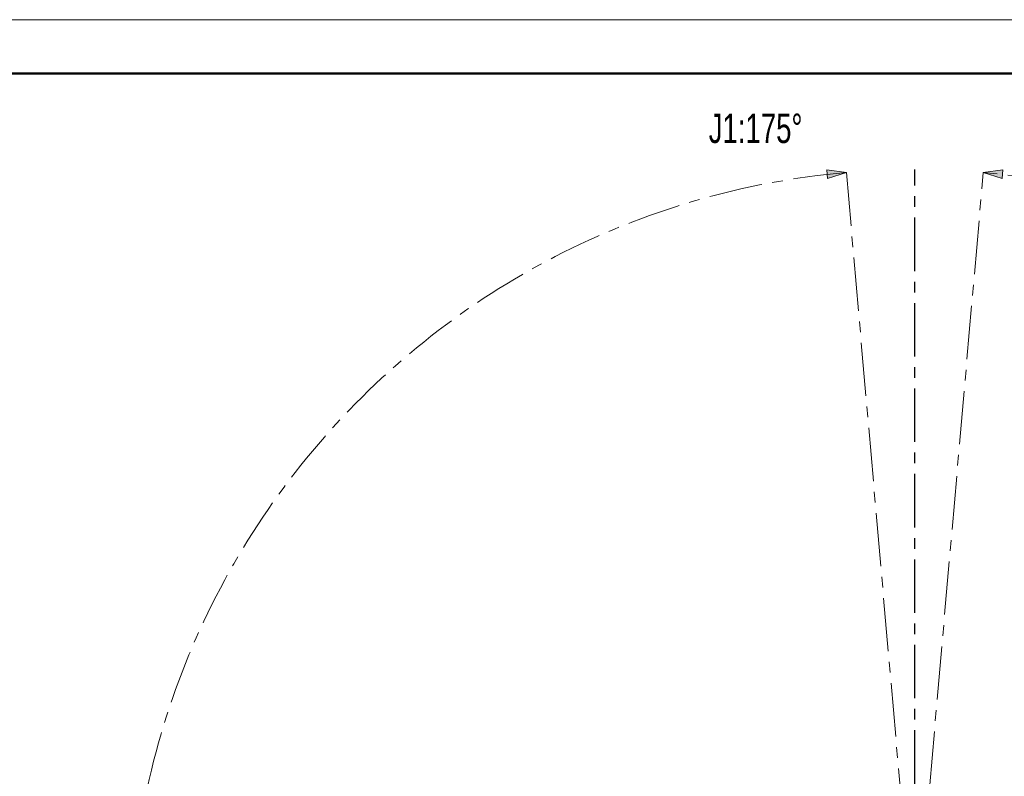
# Model space of a CAD drawing. Header units: millimetres. Extents: x 0 to 840, y 0 to 594.
# Tile 27 of 28: x 419 to 653, y 414 to 594. Entities that reach past the tile are written whole.
import ezdxf

# ---------------------------------------------------------------- set-up
doc = ezdxf.new("R2010")
doc.units = ezdxf.units.MM
doc.linetypes.add('CENTERX2', pattern=[20.32, 12.7, -2.54, 2.54, -2.54])
doc.layers.get('0').update_dxf_attribs({"lineweight": 18})
doc.layers.add('中心线层', color=6, linetype='CENTERX2', lineweight=25)
doc.layers.add('标注层', color=150, linetype='Continuous', lineweight=18)
doc.styles.add('SLDTEXTSTYLE1', font='txt', dxfattribs={"width": 0.7})
doc.dimstyles.new('SLDDIMSTYLE1', dxfattribs={"dimtxt": 7, "dimasz": 4, "dimexe": 0, "dimexo": 0.0625, "dimgap": 1.75, "dimtad": 0, "dimtih": 1, "dimtoh": 1, "dimdec": 0, "dimlfac": 10, "dimrnd": 1e-09, "dimzin": 12, "dimdsep": 46, "dimtxsty": 'SLDTEXTSTYLE1', "dimcen": 0, "dimdle": 8, "dimadec": 0, "dimazin": 3, "dimtfac": 1, "dimtdec": 3, "dimtofl": 0, "dimtmove": 0, "dimatfit": 3, "dimfxl": 1, "dimfrac": 2, "dimtolj": 1, "dimarcsym": 0})

# ---------------------------------------------------------------- blocks, each defined once
blk = doc.blocks.new('块1')
at = {"linetype": 'Continuous'}
blk.add_hatch(color=7, dxfattribs=at).paths.add_polyline_path([(1094.9, 1154), (1089.8, 1131), (1100, 1131)], flags=0)
at = {"color": 7, "linetype": 'Continuous', "lineweight": 18}
for p, q in [((1094.9, 1154), (1089.8, 1131)), ((1100, 1131), (1094.9, 1154)), ((1089.8, 1131), (1100, 1131))]:
    blk.add_line(p, q, dxfattribs=at)
blk = doc.blocks.new('SW_CENTERMARKSYMBOL_5')
at = {"layer": '中心线层', "color": 0}
blk.add_line((0, 0.1), (0, 186.85), dxfattribs=at)
blk = doc.blocks.new('*X35')
at = {"layer": '标注层', "linetype": 'Continuous'}
blk.add_hatch(color=0, dxfattribs=at).paths.add_polyline_path([(764.59, 503.45), (767.9, 505.79), (766.96, 506.74)], flags=0)
at = {"layer": '标注层', "color": 0, "linetype": 'Continuous'}
for q in [(764.59, 503.45), (797.83, 530.67)]:
    blk.add_line((792.05, 530.67), q, dxfattribs=at)
at = {"layer": '标注层', "color": 0, "insert": (807.65, 530.67), "char_height": 7, "width": 35.8056, "attachment_point": 5, "style": 'SLDTEXTSTYLE1'}
blk.add_mtext('%%C1868', dxfattribs=at)

msp = doc.modelspace()

# ---------------------------------------------------------------- linework, layer by layer
at = {"color": 7, "linetype": 'Continuous', "lineweight": 18}
msp.add_line((0, 594.4), (839.99, 594.4), dxfattribs=at)
at = {"color": 7, "linetype": 'Continuous', "lineweight": 50}
msp.add_line((47.99, 581.58), (827.99, 581.58), dxfattribs=at)
at = {"color": 7, "linetype": 'CENTERX2', "lineweight": 18}
for p, q in [((615.63, 558.05), (631.91, 371.96)), ((631.91, 371.96), (648.19, 558.05))]:
    msp.add_line(p, q, dxfattribs=at)
msp.add_arc((631.91, 371.96), 186.8, 95, 85, dxfattribs=at)

# ---------------------------------------------------------------- block references
at = {"color": 7, "linetype": 'Continuous', "xscale": 0.2, "yscale": 0.2, "zscale": 0.2}
for p, rotation in [((366.64, 756.09), 274.9965763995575), ((858.99, 319.77), 84.99315279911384)]:
    msp.add_blockref('块1', p, dxfattribs=dict(at, rotation=rotation))
at = {"layer": '中心线层'}
msp.add_blockref('SW_CENTERMARKSYMBOL_5', (631.91, 371.96), dxfattribs=at)

# ---------------------------------------------------------------- texts
at = {"layer": '标注层', "color": 7, "insert": (582.89, 572.06), "char_height": 7, "width": 10.0788, "attachment_point": 1, "style": 'SLDTEXTSTYLE1'}
msp.add_mtext('J1:175%%D', dxfattribs=at)

# ---------------------------------------------------------------- dimensions: what is measured, and where the dimension line sits
at = {"layer": '标注层', "color": 7}
dim = msp.add_diameter_dim_2p(p1=(499.22, 240.48), p2=(764.59, 503.45), dimstyle='SLDDIMSTYLE1', override={"dimpost": '%%C<>', "dimsah": 1}, dxfattribs=at)
dim.commit()
dim.dimension.update_dxf_attribs({"geometry": '*X35', "text_midpoint": (792.05, 530.67), "dimtype": 163})

doc.saveas('drawing.dxf')
